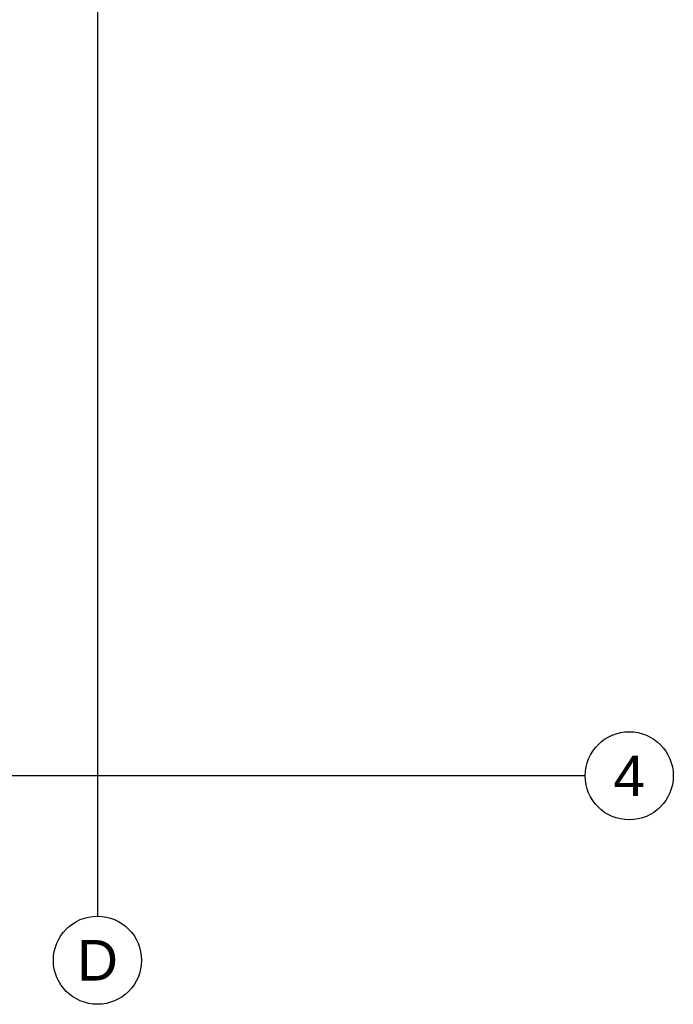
# Model space of a CAD drawing. Header units: millimetres. Extents: x -1999 to 66669, y -9261 to 66490.
# Tile 8 of 14: x 26310 to 32110, y 24972 to 33712. Entities that reach past the tile are written whole.
import ezdxf
from ezdxf.enums import TextEntityAlignment as Align

# ---------------------------------------------------------------- set-up
doc = ezdxf.new("R2010")
doc.units = ezdxf.units.MM
doc.header["$LTSCALE"] = 3
doc.linetypes.add('DASHDOTX2', pattern=[50.8, 25.4, -12.7, 0, -12.7])
doc.layers.add('SZ-Axis', color=255, linetype='DASHDOTX2')
doc.layers.add('SZ-Axis-text', color=9, linetype='Continuous')
doc.styles.add('arial', font='arial.ttf')

msp = doc.modelspace()

# ---------------------------------------------------------------- linework, layer by layer
at = {"layer": 'SZ-Axis', "color": 250, "linetype": 'Continuous', "ltscale": 0.05}
for p, q in [((27000, 65708.2), (27000, 25754.1)), ((31327.9, 27000), (3971, 27000))]:
    msp.add_line(p, q, dxfattribs=at)
at = {"layer": 'SZ-Axis-text', "color": 250, "linetype": 'Continuous', "lineweight": -3}
for centre in [(31719, 27000), (27000, 25363)]:
    msp.add_circle(centre, 391.1, dxfattribs=at)

# ---------------------------------------------------------------- texts
at = {"layer": 'SZ-Axis-text', "color": 250, "linetype": 'Continuous', "lineweight": -3, "style": 'arial'}
for s, p in [('4', (31719, 27000)), ('D', (27000, 25363))]:
    msp.add_text(s, height=360, dxfattribs=at).set_placement(p, align=Align.MIDDLE_CENTER)

doc.saveas('drawing.dxf')
